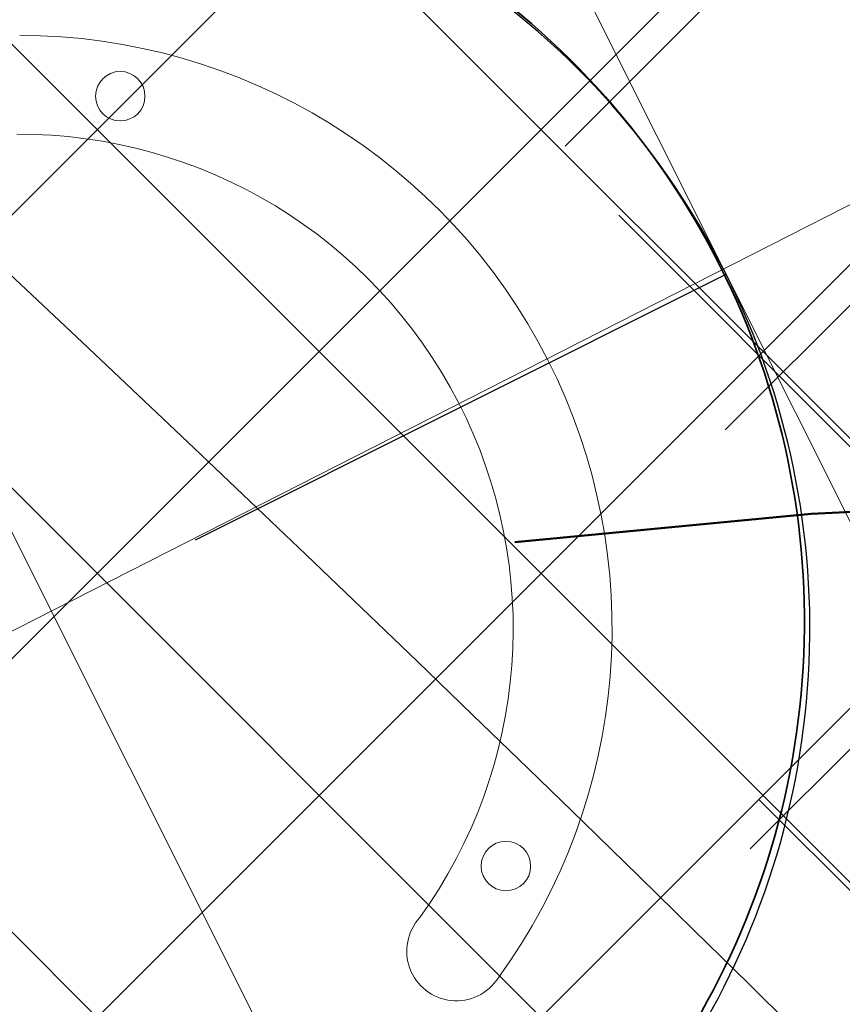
# Model space of a CAD drawing. Header units: metres. Extents: x 7472034 to 8439876, y 5890181 to 5961460.
# Tile 94 of 202: x 8439502.362 to 8439503.194, y 5890392.329 to 5890393.325. Entities that reach past the tile are written whole.
import ezdxf

# ---------------------------------------------------------------- set-up
doc = ezdxf.new("R2010")
doc.units = ezdxf.units.M
doc.header["$MEASUREMENT"] = 0
doc.linetypes.add('ACAD_ISO03W100', pattern=[30, 12, -18])
doc.linetypes.add('DASHDOTX2', pattern=[2, 1, -0.5, 0, -0.5])
doc.layers.get('0').update_dxf_attribs({"linetype": 'CONTINUOUS', "lineweight": 5})
doc.layers.get('Defpoints').update_dxf_attribs({"linetype": 'CONTINUOUS'})
for name, color, linetype, lineweight in [('### Krawężnik', 6, 'CONTINUOUS', 35), ('_a_widok', 7, 'CONTINUOUS', 5), ('KOLOR-OBIEKT', 21, 'CONTINUOUS', 13), ('T_strefa-8', 20, 'ACAD_ISO03W100', 50), ('ZAG-obrys 018 wymiary', 7, 'CONTINUOUS', 18), ('ZAG-OBRYS013', 7, 'CONTINUOUS', 13)]:
    doc.layers.add(name, color=color, linetype=linetype, lineweight=lineweight)
doc.layers.add('100_rzut_wym_wew', color=7, linetype='CONTINUOUS')
doc.layers.add('2D - Ogólne', color=7, linetype='CONTINUOUS')
doc.layers.add('_IS_NO', color=11, linetype='CONTINUOUS', lineweight=20, plot=False)
doc.styles.add('DIM', font='simplex.shx', dxfattribs={"width": 0.8})
doc.styles.add('RS', font='Romans.shx', dxfattribs={"width": 0.7})
doc.dimstyles.new('DIM-WEW_500', dxfattribs={"dimscale": 5, "dimtxt": 18, "dimasz": 10, "dimexe": 4, "dimexo": 8, "dimgap": 5, "dimtad": 1, "dimlfac": 0.01, "dimzin": 9, "dimdsep": 46, "dimtxsty": 'DIM', "dimblk": 'ARCHTICK', "dimcen": 5, "dimclrt": 112, "dimadec": 4, "dimazin": 2, "dimtfac": 4, "dimtmove": 0, "dimatfit": 3, "dimldrblk": 'ARCHTICK', "dimfxl": 0, "dimtolj": 1, "dimlwd": 13, "dimarcsym": 0})
pattern_1 = [(45, (967499.202946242, -71042.94610979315), (-0.2245064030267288, 0.2245064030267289), []), (135, (967499.202946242, -71042.94610979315), (-0.2245064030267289, -0.2245064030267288), [])]
pattern_2 = [(45, (967499.2092647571, -71042.97165620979), (-0.2245064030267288, 0.2245064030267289), []), (135, (967499.2092647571, -71042.97165620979), (-0.2245064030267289, -0.2245064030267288), [])]

# ---------------------------------------------------------------- blocks, each defined once
blk = doc.blocks.new('A$C7D7B3C0A')
at = {"ltscale": 0.1}
blk.add_lwpolyline([(3.075000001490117, 7.137135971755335), (4.125000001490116, 7.137135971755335), (4.125000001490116, 8.937135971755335), (3.075000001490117, 8.937135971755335)], close=True, dxfattribs=at)
at = {"layer": '2D - Ogólne', "linetype": 'DASHDOTX2', "ltscale": 0.6}
blk.add_line((3.600000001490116, -2.980232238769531e-08), (3.600000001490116, 9.999999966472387), dxfattribs=at)
at = {"layer": '2D - Ogólne', "linetype": 'ByBlock', "lineweight": 15, "ltscale": 2, "flags": 128}
blk.add_lwpolyline([(0.3000000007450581, 0.2999999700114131), (0.3000000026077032, 9.699999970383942), (15.00000000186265, 9.69999996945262), (15.00000000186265, 0.2999999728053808)], close=True, dxfattribs=at)
at = {"layer": '2D - Ogólne', "linetype": 'Continuous', "lineweight": 0}
for centre in [(3.164653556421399, 9.232856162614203), (3.164653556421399, 9.232856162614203), (3.164653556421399, 9.232856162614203), (3.164653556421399, 9.232856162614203), (3.164653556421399, 9.232856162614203), (3.164653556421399, 9.232856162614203), (3.164653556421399, 9.232856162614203), (3.164653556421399, 9.232856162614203), (3.164653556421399, 9.232856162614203), (3.164653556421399, 9.232856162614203), (3.164653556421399, 9.232856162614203), (4.035465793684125, 9.23285616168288), (4.035465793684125, 9.23285616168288), (4.035465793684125, 9.23285616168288), (4.035465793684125, 9.23285616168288), (4.035465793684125, 9.23285616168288), (4.035465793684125, 9.23285616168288), (4.035465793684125, 9.23285616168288), (4.035465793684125, 9.23285616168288), (4.035465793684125, 9.23285616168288), (4.035465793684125, 9.23285616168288), (4.035465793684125, 9.23285616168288)]:
    blk.add_circle(centre, 0.02499999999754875, dxfattribs=at)
at = {"layer": '2D - Ogólne', "lineweight": 25}
blk.add_arc((3.599999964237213, 8.899999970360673), 0.7999999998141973, 359.9985593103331, 180.0014353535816, dxfattribs=at)
blk.add_arc((3.599999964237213, 8.899999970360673), 0.7999999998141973, 359.9985593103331, 180.0014353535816, dxfattribs=at)
blk.add_arc((3.599999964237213, 8.899999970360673), 0.7999999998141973, 359.9985593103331, 180.0014353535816, dxfattribs=at)
blk.add_arc((3.599999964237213, 8.899999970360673), 0.7999999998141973, 359.9985593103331, 180.0014353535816, dxfattribs=at)
blk.add_arc((3.599999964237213, 8.899999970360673), 0.7999999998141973, 359.9985593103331, 180.0014353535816, dxfattribs=at)
blk.add_arc((3.599999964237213, 8.899999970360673), 0.7999999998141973, 359.9985593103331, 180.0014353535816, dxfattribs=at)
blk.add_arc((3.599999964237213, 8.899999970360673), 0.7999999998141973, 359.9985593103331, 180.0014353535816, dxfattribs=at)
blk.add_arc((3.599999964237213, 8.899999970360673), 0.7999999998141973, 359.9985593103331, 180.0014353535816, dxfattribs=at)
blk.add_arc((3.599999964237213, 8.899999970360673), 0.7999999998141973, 359.9985593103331, 180.0014353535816, dxfattribs=at)
blk.add_arc((3.599999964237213, 8.899999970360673), 0.7999999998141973, 359.9985593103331, 180.0014353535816, dxfattribs=at)
blk.add_arc((3.599999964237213, 8.899999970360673), 0.7999999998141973, 359.9985593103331, 180.0014353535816, dxfattribs=at)
at = {"layer": '2D - Ogólne', "linetype": 'Continuous', "lineweight": 0}
for centre, radius, start, end in [((3.600059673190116, 8.899979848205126), 0.59999999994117, 27.29700158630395, 153.301462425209), ((3.600059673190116, 8.899979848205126), 0.59999999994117, 27.29700158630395, 153.301462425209), ((3.600059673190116, 8.899979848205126), 0.59999999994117, 27.29700158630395, 153.301462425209), ((3.600059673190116, 8.899979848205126), 0.59999999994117, 27.29700158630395, 153.301462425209), ((3.600059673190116, 8.899979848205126), 0.59999999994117, 27.29700158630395, 153.301462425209), ((3.600059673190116, 8.899979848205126), 0.59999999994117, 27.29700158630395, 153.301462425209), ((3.600059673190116, 8.899979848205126), 0.59999999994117, 27.29700158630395, 153.301462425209), ((3.600059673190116, 8.899979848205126), 0.59999999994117, 27.29700158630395, 153.301462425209), ((3.600059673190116, 8.899979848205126), 0.59999999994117, 27.29700158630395, 153.301462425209), ((3.600059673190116, 8.899979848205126), 0.59999999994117, 27.29700158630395, 153.301462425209), ((3.600059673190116, 8.899979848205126), 0.59999999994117, 27.29700158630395, 153.301462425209), ((3.600059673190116, 8.899979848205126), 0.4999999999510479, 27.62384582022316, 153.6283119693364), ((3.600059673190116, 8.899979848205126), 0.4999999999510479, 27.62384582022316, 153.6283119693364), ((3.600059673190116, 8.899979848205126), 0.4999999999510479, 27.62384582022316, 153.6283119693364), ((3.600059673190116, 8.899979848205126), 0.4999999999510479, 27.62384582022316, 153.6283119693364), ((3.600059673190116, 8.899979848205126), 0.4999999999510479, 27.62384582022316, 153.6283119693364), ((3.600059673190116, 8.899979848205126), 0.4999999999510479, 27.62384582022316, 153.6283119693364), ((3.600059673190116, 8.899979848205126), 0.4999999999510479, 27.62384582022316, 153.6283119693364), ((3.600059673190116, 8.899979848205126), 0.4999999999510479, 27.62384582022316, 153.6283119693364), ((3.600059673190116, 8.899979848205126), 0.4999999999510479, 27.62384582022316, 153.6283119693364), ((3.600059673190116, 8.899979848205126), 0.4999999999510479, 27.62384582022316, 153.6283119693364), ((3.600059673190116, 8.899979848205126), 0.4999999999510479, 27.62384582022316, 153.6283119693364), ((4.090016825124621, 9.149601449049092), 0.05020884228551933, 200.7507694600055, 30.57595029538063), ((4.090016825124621, 9.149601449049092), 0.05020884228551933, 200.7507694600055, 30.57595029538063), ((4.090016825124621, 9.149601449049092), 0.05020884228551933, 200.7507694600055, 30.57595029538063), ((4.090016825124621, 9.149601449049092), 0.05020884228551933, 200.7507694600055, 30.57595029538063), ((4.090016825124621, 9.149601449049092), 0.05020884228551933, 200.7507694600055, 30.57595029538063), ((4.090016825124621, 9.149601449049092), 0.05020884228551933, 200.7507694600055, 30.57595029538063), ((4.090016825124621, 9.149601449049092), 0.05020884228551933, 200.7507694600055, 30.57595029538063), ((4.090016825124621, 9.149601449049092), 0.05020884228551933, 200.7507694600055, 30.57595029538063), ((4.090016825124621, 9.149601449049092), 0.05020884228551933, 200.7507694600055, 30.57595029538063), ((4.090016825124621, 9.149601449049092), 0.05020884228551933, 200.7507694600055, 30.57595029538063), ((4.090016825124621, 9.149601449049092), 0.05020884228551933, 200.7507694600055, 30.57595029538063)]:
    blk.add_arc(centre, radius, start, end, dxfattribs=at)
blk = doc.blocks.new('_Oblique')
at = {"color": 0, "linetype": 'ByBlock', "lineweight": -2}
blk.add_line((-0.5, -0.5), (0.5, 0.5), dxfattribs=at)
blk = doc.blocks.new('*D74')
at = {"layer": 'Defpoints', "color": 0, "linetype": 'Continuous', "lineweight": 60}
for p in [(8439513.6523426, 5890394.95090656), (8439515.034874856, 5890392.196414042, -6.635853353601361e-07), (8439505.357943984, 5890385.161581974, -6.635853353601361e-07)]:
    blk.add_point(p, dxfattribs=at)
at = {"layer": 'ZAG-obrys 018 wymiary', "color": 0, "linetype": 'Continuous', "lineweight": -2}
for p, q in [((8439514.67600672, 5890392.911406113), (8439513.472908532, 5890395.308402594)), ((8439504.999075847, 5890385.876574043), (8439502.92285878, 5890390.013131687))]:
    blk.add_line(p, q, dxfattribs=at)
at = {"layer": 'ZAG-obrys 018 wymiary', "color": 0, "linetype": 'Continuous', "lineweight": 13}
blk.add_line((8439503.102292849, 5890389.655635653), (8439513.6523426, 5890394.95090656), dxfattribs=at)
at = {"layer": 'ZAG-obrys 018 wymiary', "color": 0, "linetype": 'Continuous', "lineweight": 13, "xscale": 0.3, "yscale": 0.3, "zscale": 0.3}
for p, rotation in [((8439513.6523426, 5890394.95090656), 26.6529462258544), ((8439503.102292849, 5890389.655635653), 206.6529462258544)]:
    blk.add_blockref('_Oblique', p, dxfattribs=dict(at, rotation=rotation))
at = {"layer": 'ZAG-obrys 018 wymiary', "color": 112, "linetype": 'Continuous', "lineweight": 25, "insert": (8439507.694868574, 5890392.632072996), "char_height": 0.8, "attachment_point": 5, "rotation": 26.652946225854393, "style": 'RS'}
blk.add_mtext('\\A1;11.8', dxfattribs=at)
blk = doc.blocks.new('_ArchTick')
at = {"layer": '100_rzut_wym_wew', "color": 0, "linetype": 'Continuous', "const_width": 0.15}
blk.add_lwpolyline([(-0.5, -0.5), (0.5, 0.5)], dxfattribs=at)
blk = doc.blocks.new('*D76')
at = {"layer": 'Defpoints', "color": 0, "linetype": 'Continuous', "lineweight": 60}
for p in [(8439504.5437122, 5890392.911758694), (8439500.275404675, 5890390.769413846), (8439503.451551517, 5890385.091044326)]:
    blk.add_point(p, dxfattribs=at)
at = {"layer": 'ZAG-obrys 018 wymiary', "color": 0, "linetype": 'Continuous', "lineweight": -2}
for p, q in [((8439500.990396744, 5890391.128281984), (8439504.901208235, 5890393.091192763)), ((8439504.166543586, 5890385.449912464), (8439507.816903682, 5890387.282097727))]:
    blk.add_line(p, q, dxfattribs=at)
at = {"layer": 'ZAG-obrys 018 wymiary', "color": 0, "linetype": 'Continuous', "lineweight": 13}
blk.add_line((8439507.459407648, 5890387.102663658), (8439504.5437122, 5890392.911758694), dxfattribs=at)
at = {"layer": 'ZAG-obrys 018 wymiary', "color": 0, "linetype": 'Continuous', "lineweight": 13, "xscale": 0.3, "yscale": 0.3, "zscale": 0.3}
for p, rotation in [((8439504.5437122, 5890392.911758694), 116.652946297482), ((8439507.459407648, 5890387.102663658), 296.6529462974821)]:
    blk.add_blockref('_Oblique', p, dxfattribs=dict(at, rotation=rotation))
at = {"layer": 'ZAG-obrys 018 wymiary', "color": 112, "linetype": 'Continuous', "lineweight": 25, "insert": (8439506.537803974, 5890390.27636228), "char_height": 0.8, "attachment_point": 5, "rotation": 296.652946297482, "style": 'RS'}
blk.add_mtext('\\A1;6.5', dxfattribs=at)
blk = doc.blocks.new('*D80')
at = {"layer": 'Defpoints', "color": 0, "linetype": 'Continuous', "lineweight": 60}
for p in [(8439499.288762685, 5890395.196211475), (8439510.439764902, 5890383.669162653), (8439506.139698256, 5890381.515762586)]:
    blk.add_point(p, dxfattribs=at)
at = {"layer": 'ZAG-obrys 018 wymiary', "color": 0, "linetype": 'Continuous', "lineweight": -2}
for p, q in [((8439500.004080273, 5890395.554430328), (8439503.946488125, 5890397.528720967)), ((8439506.855015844, 5890381.87398144), (8439510.797423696, 5890383.84827208))]:
    blk.add_line(p, q, dxfattribs=at)
at = {"layer": 'ZAG-obrys 018 wymiary', "color": 0, "linetype": 'Continuous', "lineweight": 13}
blk.add_line((8439503.588829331, 5890397.349611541), (8439510.439764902, 5890383.669162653), dxfattribs=at)
at = {"layer": 'ZAG-obrys 018 wymiary', "color": 0, "linetype": 'Continuous', "lineweight": 13, "xscale": 0.3, "yscale": 0.3, "zscale": 0.3}
for p, rotation in [((8439503.588829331, 5890397.349611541), 116.6009277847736), ((8439510.439764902, 5890383.669162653), 296.6009277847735)]:
    blk.add_blockref('_Oblique', p, dxfattribs=dict(at, rotation=rotation))
at = {"layer": 'ZAG-obrys 018 wymiary', "color": 112, "linetype": 'Continuous', "lineweight": 25, "insert": (8439508.246278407, 5890389.389239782), "char_height": 0.8, "attachment_point": 5, "rotation": 296.6009277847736, "style": 'RS'}
blk.add_mtext('\\A1;15.3', dxfattribs=at)
blk = doc.blocks.new('*D88')
at = {"layer": 'Defpoints', "color": 0, "linetype": 'Continuous', "lineweight": 60}
for p in [(8439503.070368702, 5890393.075582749), (8439494.803817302, 5890391.266461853), (8439495.73632797, 5890389.403839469)]:
    blk.add_point(p, dxfattribs=at)
at = {"layer": 'ZAG-obrys 018 wymiary', "color": 0, "linetype": 'Continuous', "lineweight": -2}
for p, q in [((8439502.712229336, 5890393.790940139), (8439501.95878835, 5890395.295883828)), ((8439495.378188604, 5890390.119196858), (8439494.624747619, 5890391.624140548))]:
    blk.add_line(p, q, dxfattribs=at)
at = {"layer": 'ZAG-obrys 018 wymiary', "color": 0, "linetype": 'Continuous', "lineweight": 13}
blk.add_line((8439502.137858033, 5890394.938205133), (8439494.803817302, 5890391.266461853), dxfattribs=at)
at = {"layer": 'ZAG-obrys 018 wymiary', "color": 0, "linetype": 'Continuous', "lineweight": 13, "xscale": 0.3, "yscale": 0.3, "zscale": 0.3}
for p, rotation in [((8439502.137858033, 5890394.938205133), 26.59456106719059), ((8439494.803817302, 5890391.266461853), 206.5945610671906)]:
    blk.add_blockref('_Oblique', p, dxfattribs=dict(at, rotation=rotation))
at = {"layer": 'ZAG-obrys 018 wymiary', "color": 112, "linetype": 'Continuous', "lineweight": 25, "insert": (8439498.202233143, 5890393.638851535), "char_height": 0.8, "attachment_point": 5, "rotation": 26.594561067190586, "style": 'RS'}
blk.add_mtext('\\A1;8.2', dxfattribs=at)
blk = doc.blocks.new('*D60')
at = {"layer": 'Defpoints', "color": 0, "linetype": 'Continuous', "lineweight": 60}
for p in [(8439503.84000523, 5890394.328112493), (8439498.216184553, 5890391.533605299), (8439498.928597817, 5890390.099905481)]:
    blk.add_point(p, dxfattribs=at)
at = {"layer": 'ZAG-obrys 018 wymiary', "color": 0, "linetype": 'Continuous', "lineweight": -2}
for p, q in [((8439499.362340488, 5890392.10313644), (8439504.198218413, 5890394.506110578)), ((8439500.074753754, 5890390.669436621), (8439504.910631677, 5890393.07241076))]:
    blk.add_line(p, q, dxfattribs=at)
at = {"layer": 'ZAG-obrys 018 wymiary', "color": 0, "linetype": 'Continuous', "lineweight": 13}
blk.add_line((8439504.552418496, 5890392.894412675), (8439503.84000523, 5890394.328112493), dxfattribs=at)
at = {"layer": 'ZAG-obrys 018 wymiary', "color": 0, "linetype": 'Continuous', "lineweight": 13, "xscale": 0.3, "yscale": 0.3, "zscale": 0.3}
for p, rotation in [((8439503.84000523, 5890394.328112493), 116.4230323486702), ((8439504.552418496, 5890392.894412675), 296.4230323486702)]:
    blk.add_blockref('_Oblique', p, dxfattribs=dict(at, rotation=rotation))
at = {"layer": 'ZAG-obrys 018 wymiary', "color": 112, "linetype": 'Continuous', "lineweight": 25, "insert": (8439504.733531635, 5890393.878259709), "char_height": 0.8, "attachment_point": 5, "rotation": 296.42303234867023, "style": 'RS'}
blk.add_mtext('\\A1;1.6', dxfattribs=at)
blk = doc.blocks.new('*D61')
at = {"layer": 'Defpoints', "color": 0, "linetype": 'Continuous', "lineweight": 60}
for p in [(8439502.577955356, 5890396.848265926), (8439496.959928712, 5890394.034853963), (8439498.213246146, 5890391.532138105)]:
    blk.add_point(p, dxfattribs=at)
at = {"layer": 'ZAG-obrys 018 wymiary', "color": 0, "linetype": 'Continuous', "lineweight": -2}
for p, q in [((8439498.107220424, 5890394.609398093), (8439502.93561415, 5890397.027375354)), ((8439499.360537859, 5890392.106682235), (8439504.188931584, 5890394.524659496))]:
    blk.add_line(p, q, dxfattribs=at)
at = {"layer": 'ZAG-obrys 018 wymiary', "color": 0, "linetype": 'Continuous', "lineweight": 13}
blk.add_line((8439503.83127279, 5890394.345550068), (8439502.577955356, 5890396.848265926), dxfattribs=at)
at = {"layer": 'ZAG-obrys 018 wymiary', "color": 0, "linetype": 'Continuous', "lineweight": 13, "xscale": 0.3, "yscale": 0.3, "zscale": 0.3}
for p, rotation in [((8439502.577955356, 5890396.848265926), 116.6009277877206), ((8439503.83127279, 5890394.345550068), 296.6009277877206)]:
    blk.add_blockref('_Oblique', p, dxfattribs=dict(at, rotation=rotation))
at = {"layer": 'ZAG-obrys 018 wymiary', "color": 112, "linetype": 'Continuous', "lineweight": 25, "insert": (8439503.741102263, 5890395.865572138), "char_height": 0.8, "attachment_point": 5, "rotation": 296.6009277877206, "style": 'RS'}
blk.add_mtext('\\A1;2.8', dxfattribs=at)
blk = doc.blocks.new('*D115')
at = {"layer": 'Defpoints', "color": 0, "linetype": 'Continuous', "lineweight": 60}
for p in [(8439515.00166768, 5890398.937550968, 2.493151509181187e-06), (8439502.141904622, 5890394.942369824), (8439503.079105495, 5890393.045836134)]:
    blk.add_point(p, dxfattribs=at)
at = {"layer": 'ZAG-obrys 018 wymiary', "color": 0, "linetype": 'Continuous', "lineweight": -2}
for p, q in [((8439514.647248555, 5890399.654758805), (8439513.887257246, 5890401.192688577)), ((8439502.72468637, 5890393.763043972), (8439501.96469506, 5890395.300973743))]:
    blk.add_line(p, q, dxfattribs=at)
at = {"layer": 'ZAG-obrys 018 wymiary', "color": 0, "linetype": 'Continuous', "lineweight": 13}
blk.add_line((8439514.064466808, 5890400.834084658), (8439502.141904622, 5890394.942369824), dxfattribs=at)
at = {"layer": 'ZAG-obrys 018 wymiary', "color": 0, "linetype": 'Continuous', "lineweight": 13, "xscale": 0.3, "yscale": 0.3, "zscale": 0.3}
for p, rotation in [((8439514.064466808, 5890400.834084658), 26.29697803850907), ((8439502.141904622, 5890394.942369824), 206.296978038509)]:
    blk.add_blockref('_Oblique', p, dxfattribs=dict(at, rotation=rotation))
at = {"layer": 'ZAG-obrys 018 wymiary', "color": 112, "linetype": 'Continuous', "lineweight": 25, "insert": (8439507.07263276, 5890398.048225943), "char_height": 0.8, "attachment_point": 5, "rotation": 26.29697803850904, "style": 'RS'}
blk.add_mtext('\\A1;13.3', dxfattribs=at)
blk = doc.blocks.new('*D132')
at = {"layer": 'Defpoints', "color": 0, "linetype": 'Continuous', "lineweight": 60}
for p in [(8439490.081045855, 5890411.33265816), (8439490.081045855, 5890411.33265816), (8439503.593241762, 5890384.547616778)]:
    blk.add_point(p, dxfattribs=at)
at = {"layer": 'ZAG-obrys 018 wymiary', "color": 0, "linetype": 'Continuous', "lineweight": -2}
for p, q in [((8439490.081045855, 5890411.33265816), (8439490.438176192, 5890411.512818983)), ((8439503.593241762, 5890384.547616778), (8439503.9503721, 5890384.727777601))]:
    blk.add_line(p, q, dxfattribs=at)
at = {"layer": 'ZAG-obrys 018 wymiary', "color": 0, "linetype": 'Continuous', "lineweight": 13}
blk.add_line((8439503.593241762, 5890384.547616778), (8439490.081045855, 5890411.33265816), dxfattribs=at)
at = {"layer": 'ZAG-obrys 018 wymiary', "color": 0, "linetype": 'Continuous', "lineweight": 13, "xscale": 0.3, "yscale": 0.3, "zscale": 0.3}
for p, rotation in [((8439490.081045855, 5890411.33265816), 116.7694823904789), ((8439503.593241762, 5890384.547616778), 296.7694823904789)]:
    blk.add_blockref('_Oblique', p, dxfattribs=dict(at, rotation=rotation))
at = {"layer": 'ZAG-obrys 018 wymiary', "color": 112, "linetype": 'Continuous', "lineweight": 25, "insert": (8439496.348970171, 5890400.239980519), "char_height": 0.8, "attachment_point": 5, "rotation": 296.7694823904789, "style": 'RS'}
blk.add_mtext('\\A1;30', dxfattribs=at)
blk = doc.blocks.new('*D139')
at = {"layer": 'Defpoints', "color": 0, "linetype": 'Continuous', "lineweight": 60}
for p in [(8439514.918569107, 5890399.101687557), (8439515.054533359, 5890398.834549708, 2.493151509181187e-06), (8439502.358623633, 5890392.372755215)]:
    blk.add_point(p, dxfattribs=at)
at = {"layer": 'ZAG-obrys 018 wymiary', "color": 0, "linetype": 'Continuous', "lineweight": -2}
for p, q in [((8439514.918569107, 5890399.101687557), (8439514.737131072, 5890399.458170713)), ((8439502.22265938, 5890392.639893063), (8439502.041221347, 5890392.996376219))]:
    blk.add_line(p, q, dxfattribs=at)
at = {"layer": 'ZAG-obrys 018 wymiary', "color": 0, "linetype": 'Continuous', "lineweight": 13}
blk.add_line((8439502.22265938, 5890392.639893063), (8439514.918569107, 5890399.101687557), dxfattribs=at)
at = {"layer": 'ZAG-obrys 018 wymiary', "color": 0, "linetype": 'Continuous', "lineweight": 13, "xscale": 0.3, "yscale": 0.3, "zscale": 0.3}
for p, rotation in [((8439514.918569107, 5890399.101687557), 26.97457578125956), ((8439502.22265938, 5890392.639893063), 206.9745757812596)]:
    blk.add_blockref('_Oblique', p, dxfattribs=dict(at, rotation=rotation))
at = {"layer": 'ZAG-obrys 018 wymiary', "color": 112, "linetype": 'Continuous', "lineweight": 25, "insert": (8439508.298457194, 5890396.405515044), "char_height": 0.8, "attachment_point": 5, "rotation": 26.974575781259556, "style": 'RS'}
blk.add_mtext('\\A1;14.25', dxfattribs=at)
blk = doc.blocks.new('_Open30')
at = {"color": 0, "linetype": 'ByBlock', "lineweight": -2}
for p, q in [((-1, 0.26794919), (0, 0)), ((0, 0), (-1, -0.26794919)), ((0, 0), (-1, 0))]:
    blk.add_line(p, q, dxfattribs=at)
blk = doc.blocks.new('*D150')
at = {"layer": 'Defpoints', "color": 0, "linetype": 'Continuous', "lineweight": 60}
for p in [(8439495.295166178, 5890413.452423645), (8439503.9503721, 5890384.727777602)]:
    blk.add_point(p, dxfattribs=at)
at = {"layer": 'ZAG-obrys 018 wymiary', "color": 0, "linetype": 'Continuous', "lineweight": 13}
blk.add_line((8439496.232624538, 5890410.341214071), (8439495.381717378, 5890413.165180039), dxfattribs=at)
at = {"layer": 'ZAG-obrys 018 wymiary', "color": 0, "linetype": 'Continuous', "lineweight": 13, "xscale": 0.3, "yscale": 0.3, "zscale": 0.3, "rotation": 106.7684137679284}
blk.add_blockref('_Open30', (8439495.295166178, 5890413.452423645), dxfattribs=at)
at = {"layer": 'ZAG-obrys 018 wymiary', "color": 112, "linetype": 'Continuous', "lineweight": 25, "insert": (8439496.541688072, 5890411.395196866), "char_height": 0.8, "attachment_point": 5, "rotation": 286.7684137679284, "style": 'RS'}
blk.add_mtext('\\A1;R30', dxfattribs=at)
blk = doc.blocks.new('A$C1D2679FE')
at = {"layer": 'KOLOR-OBIEKT', "lineweight": 9, "ltscale": 200}
h = blk.add_hatch(dxfattribs=at)
h.set_pattern_fill('ANSI37', color=253, scale=0.1, angle=16)
h.set_pattern_definition([(61, (-7471780.020262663, -5961378.212846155), (-0.2776917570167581, 0.153927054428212), []), (151, (-7471780.020262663, -5961378.212846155), (-0.153927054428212, -0.2776917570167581), [])])
edge = h.paths.add_edge_path()
edge.add_line((196.975401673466, 33.54016214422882), (192.3495923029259, 34.13512154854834))
edge.add_line((192.3495923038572, 34.13512154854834), (187.7176397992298, 34.7308710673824))
edge.add_line((187.7176398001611, 34.7308710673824), (178.5077782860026, 36.15998750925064))
edge.add_line((178.5077782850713, 36.15998750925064), (176.6601969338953, 36.5026140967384))
edge.add_arc((181.3685569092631, 38.18527459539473), 5.000000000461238, 199.6657310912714, 261.1796204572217)
edge.add_line((180.6018702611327, 33.24440507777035), (187.358021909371, 32.19603671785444))
edge.add_line((187.3580219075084, 32.19603671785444), (192.0230219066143, 31.59603671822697))
edge.add_line((192.0230219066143, 31.59603671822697), (196.6880219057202, 30.9960367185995))
edge.add_line((196.6880219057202, 30.9960367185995), (201.9780219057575, 30.48103671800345))
edge.add_line((201.9780219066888, 30.48103671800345), (207.2680219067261, 29.96603671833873))
edge.add_line((207.2680219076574, 29.96603671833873), (216.468021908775, 29.35603671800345))
edge.add_line((216.4680219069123, 29.35603671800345), (221.8830219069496, 29.11103671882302))
edge.add_line((221.8830219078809, 29.11103671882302), (227.2980219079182, 28.86603671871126))
edge.add_line((227.2980219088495, 28.86603671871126), (233.718021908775, 28.60103671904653))
edge.add_line((233.7180219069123, 28.60103671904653), (240.1380219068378, 28.33603671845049))
edge.add_line((240.1380219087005, 28.33603671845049), (245.3280219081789, 28.076036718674))
edge.add_line((245.3280219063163, 28.076036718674), (246.1380219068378, 28.00603671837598))
edge.add_line((246.1380219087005, 28.00603671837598), (248.4280219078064, 27.98603671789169))
edge.add_line((248.4280219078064, 27.98603671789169), (251.4080219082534, 28.33603671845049))
edge.add_line((251.4080219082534, 28.33603671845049), (255.3380219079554, 29.13603671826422))
edge.add_line((255.3380219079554, 29.13603671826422), (258.1480219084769, 30.35603671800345))
edge.add_line((258.1480219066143, 30.35603671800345), (260.6280219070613, 32.076036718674))
edge.add_line((260.6280219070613, 32.076036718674), (262.7080219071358, 34.29603671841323))
edge.add_line((262.7080219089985, 34.29603671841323), (264.3880219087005, 36.826036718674))
edge.add_line((264.3880219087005, 36.826036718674), (265.608021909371, 39.59603671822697))
edge.add_line((265.6080219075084, 39.59603671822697), (266.4080219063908, 42.53603671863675))
edge.add_line((266.4080219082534, 42.53603671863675), (266.6380219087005, 45.60603671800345))
edge.add_line((266.6380219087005, 45.60603671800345), (266.3380219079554, 48.59603671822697))
edge.add_line((266.3380219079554, 48.59603671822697), (265.628021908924, 51.53603671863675))
edge.add_line((265.6280219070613, 51.53603671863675), (264.5280219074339, 54.28603671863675))
edge.add_line((264.5280219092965, 54.28603671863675), (263.3880219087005, 57.11603671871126))
edge.add_line((263.3880219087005, 57.11603671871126), (262.5430219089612, 59.47103671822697))
edge.add_line((262.5430219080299, 59.47103671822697), (261.6980219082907, 61.826036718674))
edge.add_line((261.6980219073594, 61.826036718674), (260.5980219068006, 65.15103671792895))
edge.add_line((260.5980219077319, 65.15103671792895), (259.4980219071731, 68.47603671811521))
edge.add_line((259.4980219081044, 68.47603671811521), (257.3916487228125, 67.77919145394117))
edge.add_line((257.3916487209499, 67.77919145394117), (258.1675714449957, 64.34697791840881))
edge.add_line((258.167571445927, 64.34697791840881), (259.2776264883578, 60.99158426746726))
edge.add_line((259.2776264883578, 60.99158426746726), (260.1334384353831, 58.60645156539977))
edge.add_line((260.1334384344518, 58.60645156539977), (260.9950570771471, 56.20513570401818))
edge.add_line((260.9950570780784, 56.20513570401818), (262.1522789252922, 53.33238322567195))
edge.add_line((262.1522789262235, 53.33238322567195), (263.1827648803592, 50.75616833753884))
edge.add_line((263.1827648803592, 50.75616833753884), (263.8083402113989, 48.16575780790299))
edge.add_line((263.8083402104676, 48.16575780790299), (264.0684198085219, 45.57363114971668))
edge.add_line((264.0684198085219, 45.57363114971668), (263.8734869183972, 42.97170083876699))
edge.add_line((263.8734869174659, 42.97170083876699), (263.1880731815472, 40.45280535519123))
edge.add_line((263.1880731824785, 40.45280535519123), (262.1337886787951, 38.05906103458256))
edge.add_line((262.1337886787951, 38.05906103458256), (260.6936748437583, 35.89031817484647))
edge.add_line((260.6936748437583, 35.89031817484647), (258.9457271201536, 34.02472012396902))
edge.add_line((258.9457271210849, 34.02472012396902), (256.8967191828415, 32.60363397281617))
edge.add_line((256.8967191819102, 32.60363397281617), (254.5645412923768, 31.59108698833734))
edge.add_line((254.5645412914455, 31.59108698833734), (251.0026761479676, 30.86602538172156))
edge.add_line((251.0026761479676, 30.86602538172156), (248.2893446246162, 30.54734550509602))
edge.add_line((248.2893446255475, 30.54734550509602), (246.2595893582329, 30.56507262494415))
edge.add_line((246.2595893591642, 30.56507262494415), (245.5023283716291, 30.63051493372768))
edge.add_line((245.5023283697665, 30.63051493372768), (240.2548571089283, 30.89339403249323))
edge.add_line((240.2548571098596, 30.89339403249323), (233.8236017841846, 31.1588586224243))
edge.add_line((233.8236017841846, 31.1588586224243), (227.4086662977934, 31.42364957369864))
edge.add_line((227.4086662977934, 31.42364957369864), (221.9987299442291, 31.66842047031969))
edge.add_line((221.9987299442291, 31.66842047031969), (217.4544723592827, 31.90290945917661))
edge.add_line((217.4544723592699, 31.90290945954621), (217.0910134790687, 31.92589690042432))
edge.add_line((217.0910134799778, 31.92589689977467), (214.8768218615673, 32.06593639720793))
edge.add_line((214.876821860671, 32.06593639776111), (207.0033997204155, 32.56390146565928))
edge.add_line((207.0033997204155, 32.56390146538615), (202.2260741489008, 33.02899081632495))
edge.add_line((202.2260741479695, 33.02899081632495), (196.975401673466, 33.54016214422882))
blk = doc.blocks.new('A$C2C426404')
at = {"layer": '_IS_NO'}
for points, knots in [([(79.78853077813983, 19.36674957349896), (76.35759393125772, 21.05647175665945), (73.54314721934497, 23.24973176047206), (68.81112178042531, 29.5542766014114), (62.94352867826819, 33.40072623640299), (60.85999413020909, 35.33807434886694), (60.85999381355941, 35.3380749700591)], [0, 0, 0, 0, 2.176379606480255, 10.04614516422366, 21.98881238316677, 21.98881468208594, 21.98881468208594, 21.98881468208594, 21.98881468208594]), ([(50.6228041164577, 30.56321178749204, 1.829566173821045e-06), (53.11749188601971, 30.21319374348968), (56.38514522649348, 30.67444155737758), (60.99540497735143, 30.04553546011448), (68.19327101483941, 22.54355850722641, -2.469325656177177e-08), (70.8769634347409, 19.46133922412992, 5.150448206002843e-09), (74.71212187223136, 14.31917844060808, -1.219795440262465e-09), (78.88802252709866, 13.86142715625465), (82.75564656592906, 12.70757211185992)], [0, 0, 0, 0, 7.578698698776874, 9.67195365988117, 16.27655537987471, 24.33370670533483, 30.35915105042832, 36.79354326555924, 36.79354326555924, 36.79354326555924, 36.79354326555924])]:
    blk.add_open_spline(points, degree=3, knots=knots, dxfattribs=at)
at = {"layer": '_IS_NO', "ltscale": 0.1}
blk.add_open_spline([(81.48853297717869, 15.975331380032), (78.87586907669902, 16.84686399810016), (76.26450027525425, 17.78992713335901), (72.03847445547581, 21.67736706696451), (65.0990158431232, 30.09408769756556), (58.79946133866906, 33.34467344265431), (58.26247850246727, 34.11525447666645)], degree=3, knots=[0, 0, 0, 0, 1.278992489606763, 7.78914044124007, 15.74750070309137, 27.64022902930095, 27.64022902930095, 27.64022902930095, 27.64022902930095], dxfattribs=at)

msp = doc.modelspace()

# ---------------------------------------------------------------- hatches: boundary and pattern name
at = {"layer": 'KOLOR-OBIEKT', "lineweight": 9}
h = msp.add_hatch(dxfattribs=at)
h.set_pattern_fill('ANSI37', color=73, scale=0.1)
h.set_pattern_definition(pattern_2)
edge = h.paths.add_edge_path()
edge.add_arc((8439443.60123986, 5890379.17988472), 6.652831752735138, 296.7043321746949, 335.0331150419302)
edge.add_arc((8439476.194075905, 5890367.917634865), 27.87464989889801, 155.1393615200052, 162.3446315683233, ccw=False)
edge.add_arc((8439457.399943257, 5890376.211109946), 7.345078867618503, 127.98309878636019, 152.2023641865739, ccw=False)
edge.add_arc((8439457.741930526, 5890376.488713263), 7.349948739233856, 107.1989600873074, 131.4182254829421, ccw=False)
edge.add_line((8439455.568618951, 5890383.509999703), (8439473.898437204, 5890392.710084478))
edge.add_arc((8439481.742870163, 5890376.384611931), 18.11232128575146, 99.26977735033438, 115.6644084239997, ccw=False)
edge.add_line((8439478.825278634, 5890394.260401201), (8439481.377171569, 5890394.321440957))
edge.add_arc((8439482.909595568, 5890377.390082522), 17.00056533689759, 88.22393661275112, 95.17163768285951, ccw=False)
edge.add_arc((8439482.561499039, 5890405.235869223), 10.88860248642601, 274.6092070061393, 298.9976789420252)
edge.add_arc((8443006.923870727, 5883371.657126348), 7856.29059094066, 116.59181359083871, 116.61107962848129, ccw=False)
edge.add_arc((8439465.895823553, 5890431.340313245), 42.15757971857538, 305.2087751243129, 306.7865132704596)
edge.add_arc((8439488.80074795, 5890400.283338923), 3.577668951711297, 310.8590814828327, 340.7280968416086)
edge.add_line((8439492.177934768, 5890399.102523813), (8439493.275267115, 5890403.980640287))
edge.add_line((8439493.275267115, 5890403.980640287), (8439502.266345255, 5890408.28072203))
edge.add_line((8439502.266345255, 5890408.28072203), (8439504.844191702, 5890407.694009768))
edge.add_line((8439504.844191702, 5890407.694009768), (8439506.125281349, 5890405.329609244))
edge.add_arc((8439507.019670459, 5890405.776898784), 0.9999999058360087, 206.5699188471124, 283.6833393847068)
edge.add_line((8439507.256226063, 5890404.805280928), (8439511.624560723, 5890406.970734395))
edge.add_line((8439511.624560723, 5890406.970734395), (8439511.39896348, 5890407.420225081))
edge.add_line((8439511.39896348, 5890407.420225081), (8439510.561982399, 5890407.017405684))
edge.add_line((8439510.561982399, 5890407.017405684), (8439509.330427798, 5890409.481424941))
edge.add_line((8439509.330427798, 5890409.481424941), (8439512.635426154, 5890411.138401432))
edge.add_line((8439512.635426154, 5890411.138401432), (8439512.638568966, 5890411.136467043))
edge.add_line((8439512.638568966, 5890411.136467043), (8439515.998443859, 5890412.829496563))
edge.add_line((8439515.998443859, 5890412.829496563), (8439517.239018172, 5890410.325621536))
edge.add_line((8439517.239018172, 5890410.325621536), (8439513.919446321, 5890408.633274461))
edge.add_line((8439513.919446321, 5890408.633274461), (8439514.091312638, 5890408.235941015))
edge.add_line((8439514.091312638, 5890408.235941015), (8439518.839102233, 5890410.604261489))
edge.add_line((8439518.839102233, 5890410.604261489), (8439518.585943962, 5890412.843737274))
edge.add_line((8439518.585943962, 5890412.843737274), (8439518.274555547, 5890413.628049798))
edge.add_line((8439518.274555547, 5890413.628049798), (8439517.839658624, 5890414.494365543))
edge.add_line((8439517.839658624, 5890414.494365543), (8439524.310164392, 5890417.742607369))
edge.add_line((8439524.310164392, 5890417.742607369), (8439525.122207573, 5890416.124990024))
edge.add_line((8439525.122207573, 5890416.124990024), (8439526.840645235, 5890414.670893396))
edge.add_line((8439526.840645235, 5890414.670893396), (8439527.244697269, 5890414.489695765))
edge.add_arc((8439552.769967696, 5890317.570311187), 100.2242811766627, 102.79246926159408, 104.75471345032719, ccw=False)
edge.add_arc((8439529.321881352, 5890420.105147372), 4.960037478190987, 284.6730648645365, 320.3902958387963)
edge.add_arc((8435016.013859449, 5889290.11735932), 4655.555010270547, 14.00691021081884, 14.04831962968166)
edge.add_line((8439532.327549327, 5890420.207226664), (8439525.877549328, 5890423.127226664))
edge.add_line((8439525.877549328, 5890423.127226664), (8439431.028022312, 5890376.803268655))
edge.add_line((8439431.028022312, 5890376.803268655), (8439435.479127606, 5890375.417226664))
edge.add_line((8439435.479127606, 5890375.417226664), (8439446.590932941, 5890373.236661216))
edge = h.paths.add_edge_path()
edge.add_arc((8439530.228804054, 5890405.916425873), 3.001836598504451, 99.44813666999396, 208.2631515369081)
edge.add_line((8439527.5848402, 5890404.494990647), (8439533.209264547, 5890393.206690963))
edge.add_line((8439533.209264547, 5890393.206690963), (8439519.17443581, 5890386.185049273))
edge.add_line((8439519.17443581, 5890386.185049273), (8439523.57812012, 5890377.411604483))
edge.add_line((8439523.57812012, 5890377.411604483), (8439517.455507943, 5890374.324033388))
edge.add_line((8439517.455507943, 5890374.324033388), (8439517.445860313, 5890374.319191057))
edge.add_line((8439517.445860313, 5890374.319191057), (8439517.33905848, 5890374.265585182))
edge.add_line((8439517.33905848, 5890374.265585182), (8439516.815779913, 5890375.308140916))
edge.add_line((8439516.815779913, 5890375.308140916), (8439511.370501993, 5890372.574998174))
edge.add_line((8439511.370501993, 5890372.574998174), (8439511.888417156, 5890371.529804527))
edge.add_line((8439511.888417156, 5890371.529804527), (8439506.425671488, 5890368.787948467))
edge.add_line((8439506.425671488, 5890368.787948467), (8439505.890341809, 5890369.841556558))
edge.add_line((8439505.890341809, 5890369.841556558), (8439505.8884594, 5890369.869391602))
edge.add_line((8439505.8884594, 5890369.869391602), (8439500.283276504, 5890366.97762632))
edge.add_line((8439500.283276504, 5890366.97762632), (8439519.478066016, 5890366.160130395))
edge.add_line((8439519.478066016, 5890366.160130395), (8439542.767549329, 5890378.417226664))
edge.add_line((8439542.767549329, 5890378.417226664), (8439538.675788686, 5890394.802262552))
edge.add_line((8439538.675788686, 5890394.802262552), (8439537.066416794, 5890401.238139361))
edge.add_line((8439537.066416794, 5890401.238139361), (8439535.557306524, 5890407.69906358))
edge.add_arc((8439531.145391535, 5890400.872499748), 8.128158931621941, 57.12596579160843, 99.98506404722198)
edge = h.paths.add_edge_path()
edge.add_line((8439470.194509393, 5890384.137651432), (8439461.355169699, 5890379.697090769))
edge.add_line((8439461.355169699, 5890379.697090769), (8439460.080861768, 5890379.068371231))
edge.add_line((8439460.080861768, 5890379.068371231), (8439457.869254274, 5890377.642639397))
edge.add_arc((8439460.609507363, 5890373.444653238), 5.013190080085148, 123.1346622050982, 204.022759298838)
edge.add_line((8439456.030540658, 5890371.403786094), (8439459.447549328, 5890370.707226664))
edge.add_line((8439459.447549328, 5890370.707226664), (8439480.497107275, 5890367.736747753))
edge.add_line((8439480.497107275, 5890367.736747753), (8439497.963342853, 5890367.082590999))
edge.add_line((8439497.963342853, 5890367.082590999), (8439496.62020549, 5890369.722641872))
edge.add_line((8439496.62020549, 5890369.722641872), (8439494.91788047, 5890373.087302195))
edge.add_arc((8439489.468037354, 5890366.363615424), 8.654984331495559, 50.97371617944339, 58.22889977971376)
edge.add_line((8439494.025120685, 5890373.721722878), (8439490.036071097, 5890376.575637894))
edge.add_line((8439490.036071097, 5890376.575637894), (8439489.954459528, 5890375.592465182))
edge.add_line((8439489.954459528, 5890375.592465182), (8439490.917133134, 5890375.538648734))
edge.add_line((8439490.917133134, 5890375.538648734), (8439490.678913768, 5890371.956837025))
edge.add_line((8439490.678913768, 5890371.956837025), (8439482.55041443, 5890372.440399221))
edge.add_line((8439482.55041443, 5890372.440399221), (8439482.851718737, 5890376.020734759))
edge.add_line((8439482.851718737, 5890376.020734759), (8439487.354100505, 5890375.749064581))
edge.add_line((8439487.354100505, 5890375.749064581), (8439487.521080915, 5890378.34061919))
edge.add_line((8439487.521080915, 5890378.34061919), (8439481.803471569, 5890382.401025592))
edge.add_arc((8439487.942466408, 5890392.088814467), 11.46911116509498, 231.6002274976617, 237.6382272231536, ccw=False)
edge.add_line((8439480.818489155, 5890383.100518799), (8439480.351152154, 5890383.41057529))
edge.add_line((8439480.351152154, 5890383.41057529), (8439479.210044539, 5890382.939428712))
edge.add_line((8439479.210044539, 5890382.939428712), (8439480.412913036, 5890383.399613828))
edge.add_arc((8439474.682487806, 5890375.167564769), 10.03017472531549, 55.15777404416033, 116.5800473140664)
h.paths.add_polyline_path([(8439461.898919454, 5890370.792156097), (8439462.257176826, 5890373.552492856)], flags=16)
h = msp.add_hatch(dxfattribs=at)
h.set_pattern_fill('ANSI37', color=253, scale=0.1)
h.set_pattern_definition(pattern_2)
edge = h.paths.add_edge_path()
edge.add_arc((8439529.163071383, 5890420.279666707), 5.193757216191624, 276.50229096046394, 320.0240354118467, ccw=False)
edge.add_line((8439529.751227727, 5890415.119319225), (8439525.812744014, 5890414.153171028))
edge.add_line((8439525.812744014, 5890414.153171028), (8439519.208160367, 5890410.804184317))
edge.add_line((8439519.208160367, 5890410.804184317), (8439517.988028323, 5890410.126512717))
edge.add_line((8439517.988028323, 5890410.126512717), (8439514.091312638, 5890408.235941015))
edge.add_line((8439514.091312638, 5890408.235941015), (8439511.613697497, 5890406.992378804))
edge.add_line((8439511.613697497, 5890406.992378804), (8439509.258949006, 5890405.810485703))
edge.add_line((8439509.258949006, 5890405.810485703), (8439507.371756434, 5890404.83508177))
edge.add_arc((8439506.940777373, 5890405.737469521), 1.000023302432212, 206.5712342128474, 295.5290722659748, ccw=False)
edge.add_line((8439506.046377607, 5890405.290148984), (8439504.844186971, 5890407.693988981))
edge.add_line((8439504.844186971, 5890407.693988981), (8439502.261629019, 5890408.281795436))
edge.add_line((8439502.261629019, 5890408.281795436), (8439499.350132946, 5890407.011538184))
edge.add_line((8439499.350132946, 5890407.011538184), (8439493.30510976, 5890403.995621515))
edge.add_line((8439493.30510976, 5890403.995621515), (8439492.177918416, 5890399.102451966))
edge.add_arc((8439488.801253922, 5890400.282879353), 3.577047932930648, 293.05521913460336, 340.73119789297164, ccw=False)
edge.add_line((8439490.202090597, 5890396.991537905), (8439487.801423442, 5890395.78932472))
edge.add_arc((8439482.51122255, 5890404.317896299), 10.03607286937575, 278.1216072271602, 301.8109775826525, ccw=False)
edge.add_line((8439483.9290645, 5890394.382480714), (8439478.825278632, 5890394.260401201))
edge.add_arc((8439481.742870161, 5890376.384611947), 18.11232126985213, 99.26977735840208, 115.6644084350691)
edge.add_line((8439473.898437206, 5890392.710084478), (8439455.537130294, 5890383.494194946))
edge.add_arc((8439458.368862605, 5890375.380272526), 8.593860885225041, 109.2388197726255, 150.5606865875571)
edge.add_line((8439450.884668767, 5890379.604167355), (8439456.921008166, 5890377.849276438))
edge.add_line((8439456.921008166, 5890377.849276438), (8439458.055979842, 5890377.519316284))
edge.add_arc((8439462.056345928, 5890374.376166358), 5.087466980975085, 112.4172144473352, 141.842727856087, ccw=False)
edge.add_line((8439460.116249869, 5890379.079181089), (8439470.201913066, 5890384.141371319))
edge.add_arc((8439474.670732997, 5890375.058466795), 10.12272227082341, 52.60385305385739, 116.19734301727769, ccw=False)
edge.add_line((8439480.818489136, 5890383.100518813), (8439494.035062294, 5890373.735722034))
edge.add_arc((8439499.404929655, 5890380.165137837), 8.376924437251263, 230.1312663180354, 239.1071883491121)
edge.add_arc((8439492.046879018, 5890368.073539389), 5.778072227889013, 28.405105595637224, 58.05675779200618, ccw=False)
edge.add_line((8439497.129307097, 5890370.822183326), (8439498.920012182, 5890367.249241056))
edge.add_line((8439498.920012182, 5890367.249241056), (8439502.137476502, 5890368.864147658))
edge.add_line((8439502.137476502, 5890368.864147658), (8439500.881438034, 5890371.366619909))
edge.add_arc((8439501.41146424, 5890371.651481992), 0.6017260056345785, 32.69127385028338, 208.2557647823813, ccw=False)
edge.add_line((8439501.917872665, 5890371.97648152), (8439503.213570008, 5890369.395299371))
edge.add_line((8439503.213570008, 5890369.395299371), (8439521.788261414, 5890378.745992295))
edge.add_line((8439521.788261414, 5890378.745992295), (8439512.863585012, 5890396.520876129))
edge.add_arc((8439515.497668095, 5890397.863594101), 2.956566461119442, 115.92003145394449, 207.0101116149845, ccw=False)
edge.add_line((8439514.20530482, 5890400.522744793), (8439524.043376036, 5890405.489377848))
edge.add_line((8439524.043376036, 5890405.489377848), (8439526.586557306, 5890407.103247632))
edge.add_line((8439526.586557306, 5890407.103247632), (8439529.129738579, 5890408.717117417))
edge.add_arc((8439531.212438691, 5890401.016589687), 7.97720296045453, 58.08019787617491, 105.13424418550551, ccw=False)
edge.add_line((8439535.43023892, 5890407.787551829), (8439533.14312037, 5890416.942853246))
edge = h.paths.add_edge_path(flags=16)
edge.add_line((8439502.061371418, 5890393.458260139), (8439496.04637926, 5890390.43770596))
edge.add_arc((8439496.464019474, 5890389.751908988), 0.8029575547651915, 121.3407965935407, 301.694103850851)
edge.add_line((8439496.8858806, 5890389.068700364), (8439502.900872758, 5890392.089254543))
edge.add_arc((8439502.27990767, 5890392.650368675), 0.83692694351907, 317.898520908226, 465.1363795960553)
edge = h.paths.add_edge_path(flags=16)
edge.add_line((8439505.00109902, 5890384.089630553), (8439500.444638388, 5890381.798632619))
edge.add_arc((8439500.084983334, 5890382.51322949), 0.8000002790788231, 116.620304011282, 296.7160130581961, ccw=False)
edge.add_line((8439499.72652247, 5890383.228426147), (8439504.283989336, 5890385.517420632))
edge.add_arc((8439504.642916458, 5890384.80371257), 0.7988791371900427, -63.361719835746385, 116.69803695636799, ccw=False)
at = {"layer": 'KOLOR-OBIEKT', "lineweight": 9, "ltscale": 200}
h = msp.add_hatch(dxfattribs=at)
h.set_pattern_fill('ANSI37', color=231, scale=0.1)
h.set_pattern_definition(pattern_1)
edge = h.paths.add_edge_path()
edge.add_line((8439512.863585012, 5890396.520876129), (8439521.788261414, 5890378.745992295))
edge.add_line((8439521.788261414, 5890378.745992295), (8439503.213570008, 5890369.395299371))
edge.add_line((8439503.213570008, 5890369.395299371), (8439501.917872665, 5890371.97648152))
edge.add_arc((8439501.411425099, 5890371.65154851), 0.6017230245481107, 32.6839302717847, 208.2631083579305)
edge.add_line((8439500.881438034, 5890371.366619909), (8439502.137476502, 5890368.864147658))
edge.add_line((8439502.137476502, 5890368.864147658), (8439498.920012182, 5890367.249241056))
edge.add_line((8439498.920012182, 5890367.249241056), (8439497.129307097, 5890370.822183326))
edge.add_line((8439497.129307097, 5890370.822183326), (8439495.555644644, 5890372.655868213))
edge.add_line((8439495.555644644, 5890372.655868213), (8439494.901445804, 5890373.120452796))
edge.add_line((8439494.901445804, 5890373.120452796), (8439497.963342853, 5890367.082590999))
edge.add_line((8439497.963342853, 5890367.082590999), (8439500.283276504, 5890366.97762632))
edge.add_line((8439500.283276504, 5890366.97762632), (8439505.893878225, 5890369.872187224))
edge.add_line((8439505.893878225, 5890369.872187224), (8439506.425671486, 5890368.787948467))
edge.add_line((8439506.425671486, 5890368.787948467), (8439511.888417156, 5890371.529804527))
edge.add_line((8439511.888417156, 5890371.529804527), (8439511.370501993, 5890372.574998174))
edge.add_line((8439511.370501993, 5890372.574998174), (8439516.815852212, 5890375.308177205))
edge.add_line((8439516.815852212, 5890375.308177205), (8439517.338986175, 5890374.26554889))
edge.add_line((8439517.338986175, 5890374.26554889), (8439523.580028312, 5890377.407811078))
edge.add_line((8439523.580028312, 5890377.407811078), (8439519.172527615, 5890386.188842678))
edge.add_line((8439519.172527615, 5890386.188842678), (8439530.098737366, 5890391.695090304))
edge.add_line((8439530.098737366, 5890391.695090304), (8439523.347480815, 5890405.140094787))
edge.add_line((8439523.347480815, 5890405.140094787), (8439514.198986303, 5890400.548291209))
edge.add_arc((8439515.544616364, 5890397.867007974), 3.00000000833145, 116.6502652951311, 206.6609883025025)
h.paths.add_polyline_path([(8439514.64326723, 5890399.651613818), (8439522.901414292, 5890403.796535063), (8439528.750976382, 5890392.142141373), (8439520.49282829, 5890387.997219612)], flags=16)
at = {"layer": 'KOLOR-OBIEKT', "lineweight": 9}
h = msp.add_hatch(dxfattribs=at)
h.set_pattern_fill('ANSI37', color=250, scale=0.1)
h.set_pattern_definition(pattern_1)
h.paths.add_polyline_path([(8439501.732551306, 5890396.420965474), (8439492.791081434, 5890391.943192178), (8439499.642017, 5890378.262743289), (8439508.58348686, 5890382.740478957)])

# ---------------------------------------------------------------- linework, layer by layer
at = {"layer": '_a_widok', "lineweight": 35, "flags": 128}
msp.add_lwpolyline([(8439502.714529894, 5890392.001628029), (8439496.8453327, 5890389.062367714, -1.048626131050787), (8439496.132114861, 5890390.486541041), (8439501.996413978, 5890393.431421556, -1)], format="xyb", close=True, dxfattribs=at)
at = {"layer": 'T_strefa-8', "color": 151, "ltscale": 0.03, "flags": 128}
msp.add_lwpolyline([(8439506.671440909, 5890376.807697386), (8439507.560025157, 5890377.255930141, 0.4132234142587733), (8439511.111844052, 5890387.977484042), (8439510.888164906, 5890388.424663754, 0.414350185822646), (8439500.151130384, 5890391.998988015), (8439499.256820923, 5890391.551133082, 0.4169632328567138), (8439495.71974441, 5890380.748838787), (8439495.949148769, 5890380.301281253, 0.4123217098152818)], format="xyb", close=True, dxfattribs=at)

# ---------------------------------------------------------------- block references
at = {"layer": '### Krawężnik', "color": 1, "linetype": 'Continuous', "lineweight": 60, "ltscale": 0.2}
msp.add_blockref('A$C1D2679FE', (8439279.223208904, 5890335.266736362), dxfattribs=at)
at = {"layer": '_a_widok', "color": 0, "linetype": 'Continuous', "lineweight": 60, "ltscale": 0.2}
msp.add_blockref('A$C2C426404', (8439438.733810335, 5890365.88383195), dxfattribs=at)
msp.add_blockref('A$C2C426404', (8439438.733810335, 5890365.88383195), dxfattribs=at)
at = {"layer": 'ZAG-OBRYS013', "linetype": 'Continuous', "lineweight": 25, "rotation": 296.6009277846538}
msp.add_blockref('A$C7D7B3C0A', (8439492.791081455, 5890391.94319219), dxfattribs=at)

# ---------------------------------------------------------------- dimensions: what is measured, and where the dimension line sits
at = {"layer": 'ZAG-obrys 018 wymiary', "linetype": 'Continuous', "lineweight": 25}
dim = msp.add_radius_dim(center=(8439503.9503721, 5890384.727777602), mpoint=(8439495.295166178, 5890413.452423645), dimstyle='DIM-WEW_500', override={"dimscale": 0.1, "dimtxt": 8, "dimasz": 3, "dimgap": 2, "dimlfac": 1, "dimtxsty": 'RS', "dimblk1": 'Oblique', "dimblk2": 'Open30', "dimsah": 1, "dimfxl": 50, "dimfxlon": 1}, dxfattribs=at)
dim.commit()
dim.dimension.update_dxf_attribs({"geometry": '*D150', "text_midpoint": (8439495.967200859, 5890411.222094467), "dimtype": 164})
for base, p1, p2, angle, picture, middle, dimtype in [((8439490.081045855, 5890411.33265816), (8439503.593241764, 5890384.547616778), (8439490.081045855, 5890411.33265816), 116.76948239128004, '*D132', (8439495.813274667, 5890399.969739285), 161), ((8439502.141904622, 5890394.942369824), (8439515.00166768, 5890398.937550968, 2.493151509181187e-06), (8439503.079105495, 5890393.045836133), 206.29697803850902, '*D115', (8439507.338447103, 5890397.510320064), 161), ((8439510.439764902, 5890383.669162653), (8439499.288762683, 5890395.196211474), (8439506.139698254, 5890381.515762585), 296.6009277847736, '*D80', (8439507.709790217, 5890389.120575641), 161), ((8439513.6523426, 5890394.95090656, 6.635853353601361e-07), (8439505.357943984, 5890385.161581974), (8439515.034874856, 5890392.196414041), 26.6529462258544, '*D74', (8439507.964019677, 5890392.095828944, 6.635853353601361e-07), 160)]:
    dim = msp.add_linear_dim(base=base, p1=p1, p2=p2, angle=angle, dimstyle='DIM-WEW_500', override={"dimscale": 0.1, "dimtxt": 8, "dimasz": 3, "dimgap": 2, "dimlfac": 1, "dimtxsty": 'RS', "dimblk1": 'Oblique', "dimblk2": 'Oblique', "dimsah": 1, "dimfxl": 50, "dimfxlon": 1}, dxfattribs=at)
    dim.commit()
    dim.dimension.update_dxf_attribs({"geometry": picture, "text_midpoint": middle, "dimtype": dimtype})
for p1, p2, distance, picture, middle in [((8439502.358623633, 5890392.372755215), (8439515.05453336, 5890398.834549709, 2.493151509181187e-06), 0.29974807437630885, '*D139', (8439508.298457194, 5890396.405515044)), ((8439498.213246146, 5890391.532138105), (8439496.959928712, 5890394.034853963), -6.283113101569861, '*D61', (8439503.741102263, 5890395.865572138)), ((8439503.0703687, 5890393.075582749), (8439495.73632797, 5890389.403839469), -2.0830118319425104, '*D88', (8439498.202233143, 5890393.638851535)), ((8439498.928597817, 5890390.09990548), (8439498.21618455, 5890391.533605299), -6.279859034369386, '*D60', (8439504.733531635, 5890393.878259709))]:
    dim = msp.add_aligned_dim(p1=p1, p2=p2, distance=distance, dimstyle='DIM-WEW_500', override={"dimscale": 0.1, "dimtxt": 8, "dimasz": 3, "dimgap": 2, "dimlfac": 1, "dimtxsty": 'RS', "dimblk1": 'Oblique', "dimblk2": 'Oblique', "dimsah": 1, "dimfxl": 50, "dimfxlon": 1}, dxfattribs=at)
    dim.commit()
    dim.dimension.update_dxf_attribs({"geometry": picture, "text_midpoint": middle})
dim = msp.add_linear_dim(base=(8439504.5437122, 5890392.911758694), p1=(8439503.451551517, 5890385.091044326), p2=(8439500.275404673, 5890390.769413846), angle=116.652946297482, dimstyle='DIM-WEW_500', override={"dimscale": 0.1, "dimtxt": 8, "dimasz": 3, "dimgap": 2, "dimlfac": 1, "dimtxsty": 'RS', "dimblk1": 'Oblique', "dimblk2": 'Oblique', "dimsah": 1, "dimfxl": 50, "dimfxlon": 1}, dxfattribs=at)
dim.commit()
dim.dimension.update_dxf_attribs({"geometry": '*D76', "text_midpoint": (8439506.537803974, 5890390.27636228)})

doc.saveas('drawing.dxf')
